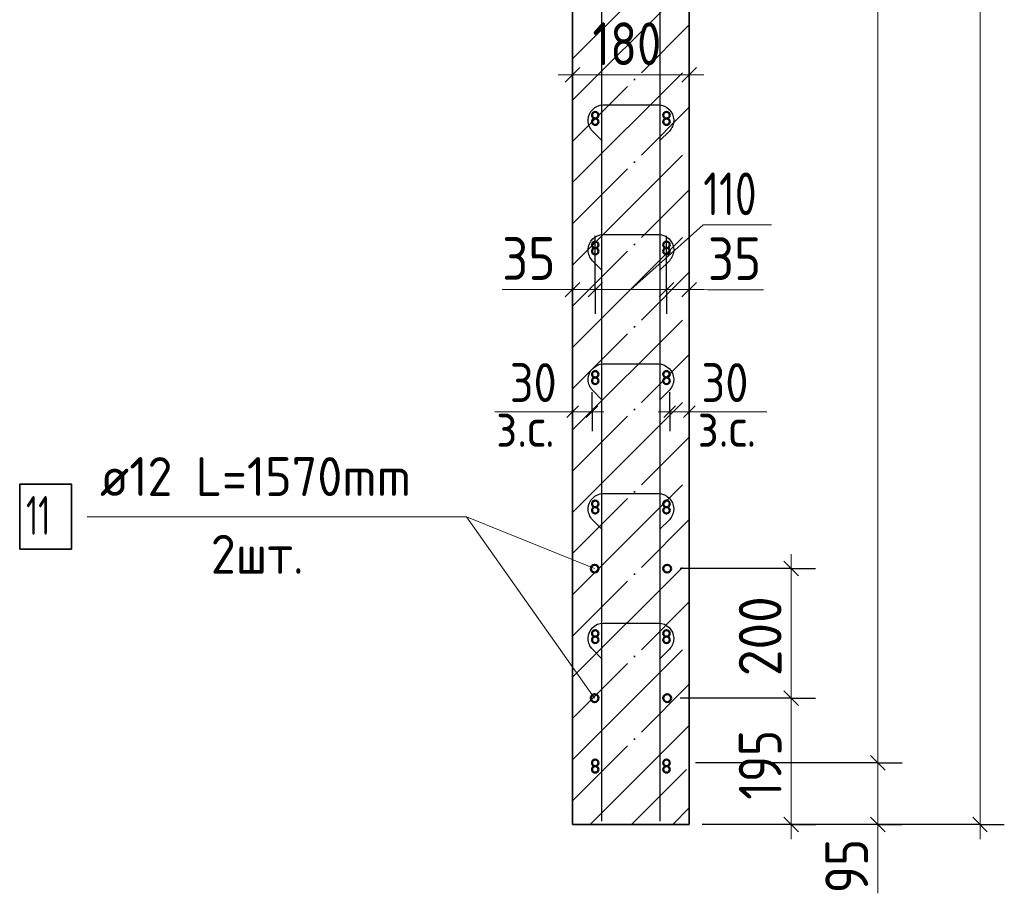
# Model space of a CAD drawing. Header units: millimetres. Extents: x -49773 to 2322955, y -3321 to 58485.
# Tile 90 of 256: x 425388 to 430454, y 27763 to 32259. Entities that reach past the tile are written whole.
import ezdxf

# ---------------------------------------------------------------- set-up
doc = ezdxf.new("R2010")
doc.units = ezdxf.units.MM
doc.linetypes.add('______11', pattern=[500, 400, -50, 0, -50])
doc.linetypes.add('______5', pattern=[1100, 800, -100, 100, -100])
for name, color, linetype, lineweight in [('Standard', 7, 'Continuous', 25), ('Арм.стержн. Арматура края', 96, 'Continuous', 35), ('Арм.стержн. вертикальными 1', 22, 'Continuous', 35), ('Арм.стержн.горизонт. 1', 180, 'Continuous', 35), ('Арм.стержн.горизонт. 2', 202, 'Continuous', 35), ('Размерная линия_ общее', 7, 'Continuous', 13), ('Размерная линия_ общее_1', 7, 'Continuous', 13)]:
    doc.layers.add(name, color=color, linetype=linetype, lineweight=lineweight)
doc.layers.add('Арм.стержн.Стяжки', color=7, linetype='Continuous', lineweight=35, true_color=0x501e0f)
doc.styles.add('ISOCPEUR', font='txt')

msp = doc.modelspace()

# ---------------------------------------------------------------- linework, layer by layer
at = {"layer": 'Standard', "color": 7, "linetype": 'Continuous', "lineweight": 35, "transparency": 33554687}
for p, q in [((428233, 38751), (428233, 28117.7)), ((428833, 28117.7), (428833, 38751)), ((428233, 28117.7), (428833, 28117.7))]:
    msp.add_line(p, q, dxfattribs=at)
at = {"layer": 'Standard', "color": 253, "linetype": '______11', "lineweight": 35, "true_color": 0xababab, "transparency": 33554687}
for p, q in [((428233, 32057.1), (428833, 32657.2)), ((428233, 31632.9), (428833, 32232.9)), ((428233, 31208.6), (428833, 31808.6)), ((428233, 30784.4), (428833, 31384.4)), ((428233, 30360.1), (428833, 30960.1)), ((428233, 29935.8), (428833, 30535.8)), ((428233, 29511.6), (428833, 30111.6)), ((428233, 29087.3), (428833, 29687.3)), ((428233, 28663), (428833, 29263)), ((428233, 28238.8), (428833, 28838.8)), ((428536.2, 28117.7), (428833, 28414.5))]:
    msp.add_line(p, q, dxfattribs=at)
at = {"layer": 'Standard', "color": 253, "linetype": '______5', "lineweight": 35, "true_color": 0xababab, "transparency": 33554687}
for p, q in [((428233, 31845), (428833, 32445)), ((428233, 31420.8), (428833, 32020.8)), ((428233, 30996.5), (428833, 31596.5)), ((428233, 30572.2), (428833, 31172.2)), ((428233, 30148), (428833, 30748)), ((428233, 29723.7), (428833, 30323.7)), ((428233, 29299.4), (428833, 29899.4)), ((428233, 28875.2), (428833, 29475.2)), ((428233, 28450.9), (428833, 29050.9)), ((428324, 28117.7), (428833, 28626.6)), ((428748.3, 28117.7), (428833, 28202.4))]:
    msp.add_line(p, q, dxfattribs=at)
at = {"layer": 'Standard', "color": 7, "linetype": 'Continuous', "lineweight": 13, "transparency": 33554687}
for p, q in [((428233, 30241.7), (427833, 30241.7)), ((428833, 30241.7), (429233, 30241.7))]:
    msp.add_line(p, q, dxfattribs=at)
at = {"layer": 'Арм.стержн. Арматура края', "color": 4, "linetype": 'Continuous', "lineweight": 50, "transparency": 33554687}
for centre in [(428349.7, 31734.4), (428716.4, 31734.4), (428349.7, 31067.7), (428716.4, 31067.7), (428349.7, 30401), (428716.4, 30401), (428349.7, 29734.4), (428716.4, 29734.4), (428349.7, 29067.7), (428716.4, 29067.7), (428349.7, 28401), (428716.4, 28401)]:
    msp.add_circle(centre, 16.7, dxfattribs=at)
at = {"layer": 'Арм.стержн. вертикальными 1', "color": 4, "linetype": 'Continuous', "lineweight": 25, "transparency": 33554687}
for points in [[(428383, 28134.4), (428383, 39088.7), (428380.6, 39106.4), (428374.6, 39124.6), (428365.2, 39141.4), (428353.7, 39155.1), (428340, 39166.5), (428323.3, 39175.9), (428305.1, 39181.9), (428287.4, 39184.4), (427399.7, 39184.4)], [(428383, 28134.4), (428383, 39088.7), (428380.6, 39106.4), (428374.6, 39124.6), (428365.2, 39141.4), (428353.7, 39155.1), (428340, 39166.5), (428323.3, 39175.9), (428305.1, 39181.9), (428287.4, 39184.4), (427399.7, 39184.4)], [(428683, 28134.4), (428683, 39088.7), (428685.5, 39106.4), (428691.5, 39124.6), (428700.9, 39141.4), (428712.3, 39155.1), (428726, 39166.5), (428742.8, 39175.9), (428761, 39181.9), (428778.7, 39184.4), (429498, 39184.4)], [(428683, 28134.4), (428683, 39088.7), (428685.5, 39106.4), (428691.5, 39124.6), (428700.9, 39141.4), (428712.3, 39155.1), (428726, 39166.5), (428742.8, 39175.9), (428761, 39181.9), (428778.7, 39184.4), (429498, 39184.4)]]:
    msp.add_lwpolyline(points, dxfattribs=at)
at = {"layer": 'Арм.стержн.горизонт. 1', "color": 4, "linetype": 'Continuous', "lineweight": 50, "transparency": 33554687}
for centre in [(428349.7, 31767.7), (428716.4, 31767.7), (428349.7, 31101), (428716.4, 31101), (428349.7, 30434.4), (428716.4, 30434.4), (428349.7, 29767.7), (428716.4, 29767.7), (428349.7, 29101), (428716.4, 29101), (428349.7, 28434.4), (428716.4, 28434.4)]:
    msp.add_circle(centre, 16.7, dxfattribs=at)
at = {"layer": 'Арм.стержн.горизонт. 2', "color": 7, "linetype": 'Continuous', "lineweight": 13, "transparency": 33554687}
for p, q in [((425734.4, 29701.4), (427687.7, 29701.4)), ((427687.7, 29701.4), (428346.3, 29434.4)), ((427687.7, 29701.4), (428346.3, 28767.7))]:
    msp.add_line(p, q, dxfattribs=at)
at = {"layer": 'Арм.стержн.горизонт. 2', "color": 7, "linetype": 'Continuous', "lineweight": 35, "transparency": 33554687}
msp.add_lwpolyline([(425387.7, 29534.7), (425654.4, 29534.7), (425654.4, 29868.1), (425387.7, 29868.1), (425387.7, 29534.7)], dxfattribs=at)
at = {"layer": 'Арм.стержн.горизонт. 2', "color": 34, "linetype": 'Continuous', "lineweight": 50, "transparency": 33554687}
for centre in [(428346.3, 29434.4), (428719.7, 29434.4), (428346.3, 28767.7), (428719.7, 28767.7)]:
    msp.add_circle(centre, 20, dxfattribs=at)
at = {"layer": 'Арм.стержн.Стяжки', "color": 40, "linetype": 'Continuous', "lineweight": 25, "transparency": 33554687}
for points in [[(428385.7, 31635.2), (428335.2, 31685.7), (428330.4, 31691.2), (428326, 31697.3), (428322.2, 31703.8), (428319.1, 31710.4), (428316.6, 31717.3), (428314.8, 31724.6), (428313.5, 31731.9), (428313, 31739.3), (428313, 31744.5), (428315, 31758.7), (428319.8, 31773.2), (428327.3, 31786.6), (428336.5, 31797.6), (428347.4, 31806.8), (428360.8, 31814.3), (428375.4, 31819.1), (428389.6, 31821), (428676.5, 31821), (428690.7, 31819.1), (428705.3, 31814.3), (428718.6, 31806.8), (428729.6, 31797.6), (428738.8, 31786.6), (428746.3, 31773.2), (428751.1, 31758.7), (428753, 31744.5), (428753, 31739.3), (428752.5, 31731.9), (428751.3, 31724.6), (428749.4, 31717.3), (428746.9, 31710.4), (428743.8, 31703.8), (428740, 31697.3), (428735.7, 31691.2), (428730.8, 31685.7), (428680.4, 31635.2)], [(428385.7, 31635.2), (428335.2, 31685.7), (428330.4, 31691.2), (428326, 31697.3), (428322.3, 31703.8), (428319.1, 31710.4), (428316.6, 31717.3), (428314.8, 31724.6), (428313.6, 31731.9), (428313, 31739.3), (428313, 31744.5), (428315, 31758.7), (428319.8, 31773.2), (428327.3, 31786.6), (428336.5, 31797.6), (428347.4, 31806.8), (428360.8, 31814.3), (428375.4, 31819.1), (428389.6, 31821), (428676.5, 31821), (428690.7, 31819.1), (428705.3, 31814.3), (428718.6, 31806.8), (428729.6, 31797.6), (428738.8, 31786.6), (428746.3, 31773.2), (428751.1, 31758.7), (428753, 31744.5), (428753, 31739.3), (428752.5, 31731.9), (428751.3, 31724.6), (428749.5, 31717.3), (428746.9, 31710.4), (428743.8, 31703.8), (428740, 31697.3), (428735.7, 31691.2), (428730.8, 31685.7), (428680.4, 31635.2)], [(428385.7, 30968.6), (428335.2, 31019), (428330.4, 31024.6), (428326, 31030.6), (428322.2, 31037.1), (428319.1, 31043.7), (428316.6, 31050.7), (428314.8, 31057.9), (428313.5, 31065.3), (428313, 31072.6), (428313, 31077.8), (428315, 31092), (428319.8, 31106.6), (428327.3, 31120), (428336.5, 31130.9), (428347.4, 31140.1), (428360.8, 31147.6), (428375.4, 31152.4), (428389.6, 31154.4), (428676.5, 31154.4), (428690.7, 31152.4), (428705.3, 31147.6), (428718.6, 31140.1), (428729.6, 31130.9), (428738.8, 31120), (428746.3, 31106.6), (428751.1, 31092), (428753, 31077.8), (428753, 31072.6), (428752.5, 31065.3), (428751.3, 31057.9), (428749.4, 31050.7), (428746.9, 31043.7), (428743.8, 31037.1), (428740, 31030.6), (428735.7, 31024.6), (428730.8, 31019), (428680.4, 30968.6)], [(428385.7, 30301.9), (428335.2, 30352.4), (428330.4, 30357.9), (428326, 30364), (428322.2, 30370.4), (428319.1, 30377.1), (428316.6, 30384), (428314.8, 30391.2), (428313.5, 30398.6), (428313, 30405.9), (428313, 30411.2), (428315, 30425.3), (428319.8, 30439.9), (428327.3, 30453.3), (428336.5, 30464.3), (428347.4, 30473.4), (428360.8, 30480.9), (428375.4, 30485.7), (428389.6, 30487.7), (428676.5, 30487.7), (428690.7, 30485.7), (428705.3, 30480.9), (428718.6, 30473.4), (428729.6, 30464.3), (428738.8, 30453.3), (428746.3, 30439.9), (428751.1, 30425.3), (428753, 30411.2), (428753, 30405.9), (428752.5, 30398.6), (428751.3, 30391.2), (428749.4, 30384), (428746.9, 30377.1), (428743.8, 30370.4), (428740, 30364), (428735.7, 30357.9), (428730.8, 30352.4), (428680.4, 30301.9)], [(428385.7, 30301.9), (428335.2, 30352.4), (428330.4, 30357.9), (428326, 30364), (428322.3, 30370.4), (428319.1, 30377.1), (428316.6, 30384), (428314.8, 30391.2), (428313.6, 30398.6), (428313, 30405.9), (428313, 30411.2), (428315, 30425.3), (428319.8, 30439.9), (428327.3, 30453.3), (428336.5, 30464.3), (428347.4, 30473.4), (428360.8, 30480.9), (428375.4, 30485.7), (428389.6, 30487.7), (428676.5, 30487.7), (428690.7, 30485.7), (428705.3, 30480.9), (428718.6, 30473.4), (428729.6, 30464.3), (428738.8, 30453.3), (428746.3, 30439.9), (428751.1, 30425.3), (428753, 30411.2), (428753, 30405.9), (428752.5, 30398.6), (428751.3, 30391.2), (428749.5, 30384), (428746.9, 30377.1), (428743.8, 30370.4), (428740, 30364), (428735.7, 30357.9), (428730.8, 30352.4), (428680.4, 30301.9)], [(428385.7, 29635.2), (428335.2, 29685.7), (428330.4, 29691.2), (428326, 29697.3), (428322.2, 29703.8), (428319.1, 29710.4), (428316.6, 29717.3), (428314.8, 29724.6), (428313.5, 29731.9), (428313, 29739.3), (428313, 29744.5), (428315, 29758.7), (428319.8, 29773.2), (428327.3, 29786.6), (428336.5, 29797.6), (428347.4, 29806.8), (428360.8, 29814.3), (428375.4, 29819.1), (428389.6, 29821), (428676.5, 29821), (428690.7, 29819.1), (428705.3, 29814.3), (428718.6, 29806.8), (428729.6, 29797.6), (428738.8, 29786.6), (428746.3, 29773.2), (428751.1, 29758.7), (428753, 29744.5), (428753, 29739.3), (428752.5, 29731.9), (428751.3, 29724.6), (428749.4, 29717.3), (428746.9, 29710.4), (428743.8, 29703.8), (428740, 29697.3), (428735.7, 29691.2), (428730.8, 29685.7), (428680.4, 29635.2)], [(428385.7, 28968.6), (428335.2, 29019), (428330.4, 29024.6), (428326, 29030.6), (428322.2, 29037.1), (428319.1, 29043.7), (428316.6, 29050.7), (428314.8, 29057.9), (428313.5, 29065.3), (428313, 29072.6), (428313, 29077.8), (428315, 29092), (428319.8, 29106.6), (428327.3, 29120), (428336.5, 29130.9), (428347.4, 29140.1), (428360.8, 29147.6), (428375.4, 29152.4), (428389.6, 29154.4), (428676.5, 29154.4), (428690.7, 29152.4), (428705.3, 29147.6), (428718.6, 29140.1), (428729.6, 29130.9), (428738.8, 29120), (428746.3, 29106.6), (428751.1, 29092), (428753, 29077.8), (428753, 29072.6), (428752.5, 29065.3), (428751.3, 29057.9), (428749.4, 29050.7), (428746.9, 29043.7), (428743.8, 29037.1), (428740, 29030.6), (428735.7, 29024.6), (428730.8, 29019), (428680.4, 28968.6)], [(428385.7, 28968.6), (428335.2, 29019), (428330.4, 29024.6), (428326, 29030.6), (428322.3, 29037.1), (428319.1, 29043.7), (428316.6, 29050.7), (428314.8, 29057.9), (428313.6, 29065.3), (428313, 29072.6), (428313, 29077.8), (428315, 29092), (428319.8, 29106.6), (428327.3, 29120), (428336.5, 29130.9), (428347.4, 29140.1), (428360.8, 29147.6), (428375.4, 29152.4), (428389.6, 29154.4), (428676.5, 29154.4), (428690.7, 29152.4), (428705.3, 29147.6), (428718.6, 29140.1), (428729.6, 29130.9), (428738.8, 29120), (428746.3, 29106.6), (428751.1, 29092), (428753, 29077.8), (428753, 29072.6), (428752.5, 29065.3), (428751.3, 29057.9), (428749.5, 29050.7), (428746.9, 29043.7), (428743.8, 29037.1), (428740, 29030.6), (428735.7, 29024.6), (428730.8, 29019), (428680.4, 28968.6)]]:
    msp.add_lwpolyline(points, dxfattribs=at)
at = {"layer": 'Размерная линия_ общее', "color": 253, "linetype": 'Continuous', "lineweight": -3, "true_color": 0xa0a0a0, "transparency": 33554687}
for p, q in [((428233, 31975.6), (428233, 32100.6)), ((428833, 31975.6), (428833, 32100.6)), ((428233, 31975.6), (428233, 31850.6)), ((428233, 31975.6), (428233, 31975.6)), ((428833, 31975.6), (428833, 31850.6)), ((428833, 31975.6), (428833, 31975.6)), ((428233, 30870), (428233, 30995)), ((428349.7, 30870), (428349.7, 30995)), ((428716.3, 30870), (428716.3, 30995)), ((428833, 30870), (428833, 30995)), ((428233, 30870), (428233, 30745)), ((428233, 30870), (428233, 30870)), ((428349.7, 30870), (428349.7, 30745)), ((428716.3, 30870), (428716.3, 30745)), ((428833, 30870), (428833, 30745)), ((428833, 30870), (428833, 30870)), ((429358, 29434.4), (428786.3, 29434.4)), ((429358, 29434.4), (429233, 29434.4)), ((429358, 29434.4), (429483, 29434.4)), ((429358, 28767.7), (429233, 28767.7)), ((429358, 28767.7), (429483, 28767.7)), ((429803.5, 28434.4), (429678.4, 28434.4)), ((429803.5, 28434.4), (429928.5, 28434.4)), ((429358, 28117.7), (428899.7, 28117.7)), ((430329.4, 28117.7), (429049.3, 28117.7)), ((429358, 28117.7), (429233, 28117.7)), ((429358, 28117.7), (429483, 28117.7)), ((429803.5, 28117.7), (429678.4, 28117.7)), ((429803.5, 28117.7), (429928.5, 28117.7)), ((430329.4, 28117.7), (430204.4, 28117.7)), ((430329.4, 28117.7), (430454.4, 28117.7))]:
    msp.add_line(p, q, dxfattribs=at)
at = {"layer": 'Размерная линия_ общее', "color": 7, "linetype": 'Continuous', "lineweight": 13, "transparency": 33554687}
for p, q in [((428233, 31975.6), (428158, 31975.6)), ((428233, 31975.6), (428833, 31975.6)), ((428833, 31975.6), (428908, 31975.6)), ((428533, 30870), (428905.2, 31203.2)), ((428905.2, 31203.2), (429257.2, 31203.2)), ((428156.6, 30870.2), (427870.6, 30870.2)), ((428291.3, 30870), (428156.6, 30870.2)), ((428233, 30870), (428158, 30870)), ((428233, 30870), (428349.7, 30870)), ((428349.7, 30870), (428716.3, 30870)), ((428716.3, 30870), (428833, 30870)), ((428774.6, 30870), (428929.3, 30869.1)), ((428833, 30870), (428908, 30870)), ((428929.3, 30869.1), (429215.3, 30869.1)), ((429358, 29434.4), (429358, 29509.4)), ((429358, 28767.7), (429358, 29434.4)), ((429803.5, 28117.7), (429803.5, 28434.4)), ((429803.5, 28276), (429803.4, 28049.3)), ((429358, 28117.7), (429358, 28042.7)), ((429803.5, 28117.7), (429803.5, 28042.7)), ((430329.4, 28117.7), (430329.4, 28042.7)), ((429803.4, 28049.3), (429803.4, 27763.3))]:
    msp.add_line(p, q, dxfattribs=at)
at = {"layer": 'Размерная линия_ общее', "color": 7, "linetype": 'Continuous', "lineweight": 25, "transparency": 33554687}
for p, q in [((428195.5, 31938.1), (428270.5, 32013.1)), ((428795.5, 31938.1), (428870.5, 32013.1)), ((428195.5, 30832.5), (428270.5, 30907.5)), ((428312.2, 30832.5), (428387.2, 30907.5)), ((428678.8, 30832.5), (428753.8, 30907.5)), ((428795.5, 30832.5), (428870.5, 30907.5)), ((429395.5, 29396.9), (429320.5, 29471.9)), ((429395.5, 28730.2), (429320.5, 28805.2)), ((429840.9, 28396.9), (429766, 28471.9)), ((429395.5, 28080.2), (429320.5, 28155.2)), ((429840.9, 28080.2), (429766, 28155.2)), ((430366.9, 28080.2), (430291.9, 28155.2))]:
    msp.add_line(p, q, dxfattribs=at)
at = {"layer": 'Размерная линия_ общее', "color": 7, "linetype": 'Continuous', "lineweight": 13, "transparency": 33554687}
for points in [[(430329.4, 28117.7), (430329.4, 33136.8), (430329.4, 33136.8), (430329.4, 38751)], [(429803.5, 28434.4), (429803.5, 28640.2), (429803.5, 28640.2), (429803.5, 38434.4)], [(429358, 28117.7), (429358, 28247.1), (429358, 28247.1), (429358, 28767.7)]]:
    msp.add_lwpolyline(points, dxfattribs=at)
at = {"layer": 'Размерная линия_ общее', "color": 253, "linetype": 'Continuous', "lineweight": -3, "true_color": 0xa0a0a0, "transparency": 33554687}
for points in [[(428349.7, 30870), (428349.7, 30886.7), (428349.7, 30886.7), (428349.7, 31052), (428349.7, 31052), (428349.7, 31146.3)], [(428716.3, 30870), (428716.3, 30886.3), (428716.3, 30886.3), (428716.3, 31146.3)], [(429358, 28767.7), (429341, 28767.7), (429341, 28767.7), (428786.3, 28767.7)], [(429803.5, 28434.4), (429786.4, 28434.4), (429786.4, 28434.4), (428866, 28434.4)], [(429803.5, 28117.7), (429801.8, 28117.7), (429801.8, 28117.7), (429786.4, 28117.7), (429786.4, 28117.7), (428982.6, 28117.7)]]:
    msp.add_lwpolyline(points, dxfattribs=at)
at = {"layer": 'Размерная линия_ общее_1', "color": 253, "linetype": 'Continuous', "lineweight": -3, "true_color": 0xa0a0a0, "transparency": 33554687}
for p, q in [((428233, 30241.7), (428233, 30341.7)), ((428333, 30241.7), (428333, 30341.7)), ((428733, 30241.7), (428733, 30341.7)), ((428833, 30241.7), (428833, 30341.7)), ((428233, 30241.7), (428233, 30141.7)), ((428333, 30241.7), (428333, 30141.7)), ((428733, 30241.7), (428733, 30141.7)), ((428833, 30241.7), (428833, 30141.7))]:
    msp.add_line(p, q, dxfattribs=at)
at = {"layer": 'Размерная линия_ общее_1', "color": 7, "linetype": 'Continuous', "lineweight": 25, "transparency": 33554687}
for p, q in [((428263, 30271.7), (428203, 30211.7)), ((428363, 30271.7), (428303, 30211.7)), ((428703, 30211.7), (428763, 30271.7)), ((428803, 30211.7), (428863, 30271.7))]:
    msp.add_line(p, q, dxfattribs=at)
at = {"layer": 'Размерная линия_ общее_1', "color": 7, "linetype": 'Continuous', "lineweight": 13, "transparency": 33554687}
for p, q in [((428233, 30241.7), (428173, 30241.7)), ((428333, 30241.7), (428233, 30241.7)), ((428333, 30241.7), (428393, 30241.7)), ((428733, 30241.7), (428673, 30241.7)), ((428833, 30241.7), (428893, 30241.7))]:
    msp.add_line(p, q, dxfattribs=at)
msp.add_lwpolyline([(428733, 30241.7), (428792.9, 30241.7), (428792.9, 30241.7), (428833, 30241.7)], dxfattribs=at)

# ---------------------------------------------------------------- texts
at = {"layer": 'Арм.стержн.горизонт. 2', "color": 7, "linetype": 'Continuous', "lineweight": 25, "transparency": 33554687, "char_height": 200, "attachment_point": 7, "style": 'ISOCPEUR'}
for s, insert, width in [('\\W0.94;ø12 L=1570mm ', (425801.1, 29808.1), 1913.078), ('\\W0.62;11', (425421.1, 29608.1), 262.5), ('\\W0.94;2шт. ', (426371.1, 29408.1), 774.2)]:
    msp.add_mtext(s, dxfattribs=dict(at, insert=insert, width=width))
at = {"layer": 'Размерная линия_ общее', "color": 7, "linetype": 'Continuous', "lineweight": 25, "transparency": 33554687, "char_height": 220, "attachment_point": 7, "style": 'ISOCPEUR'}
for s, insert, width in [('\\W0.83;180', (428335, 32025.6), 508.571), ('\\W0.74;110', (428905.2, 31253.1), 455.155), ('\\W0.87;35', (427870.6, 30920.2), 403.94), ('\\W0.87;35', (428929.3, 30919.1), 403.94)]:
    msp.add_mtext(s, dxfattribs=dict(at, insert=insert, width=width))
at = {"layer": 'Размерная линия_ общее', "color": 7, "linetype": 'Continuous', "lineweight": 25, "transparency": 33554687, "char_height": 220, "attachment_point": 7, "rotation": 90, "style": 'ISOCPEUR'}
for s, insert, width in [('\\W0.91;200', (429308, 28881), 561.988), ('\\W0.83;195', (429308, 28244.7), 508.571), ('\\W0.87;95', (429753.4, 27763.3), 403.924)]:
    msp.add_mtext(s, dxfattribs=dict(at, insert=insert, width=width))
at = {"layer": 'Размерная линия_ общее_1', "color": 7, "linetype": 'Continuous', "lineweight": 18, "transparency": 33554687, "char_height": 200, "attachment_point": 7, "style": 'ISOCPEUR'}
for s, insert, width in [('\\W0.87;30', (427909.6, 30291.7), 367.21), ('\\W0.87;30', (428896.3, 30291.7), 367.21), ('\\W0.90;з.с.', (427839.6, 30061), 459.942), ('\\W0.90;з.с.', (428876.4, 30061), 459.942)]:
    msp.add_mtext(s, dxfattribs=dict(at, insert=insert, width=width))

doc.saveas('drawing.dxf')
